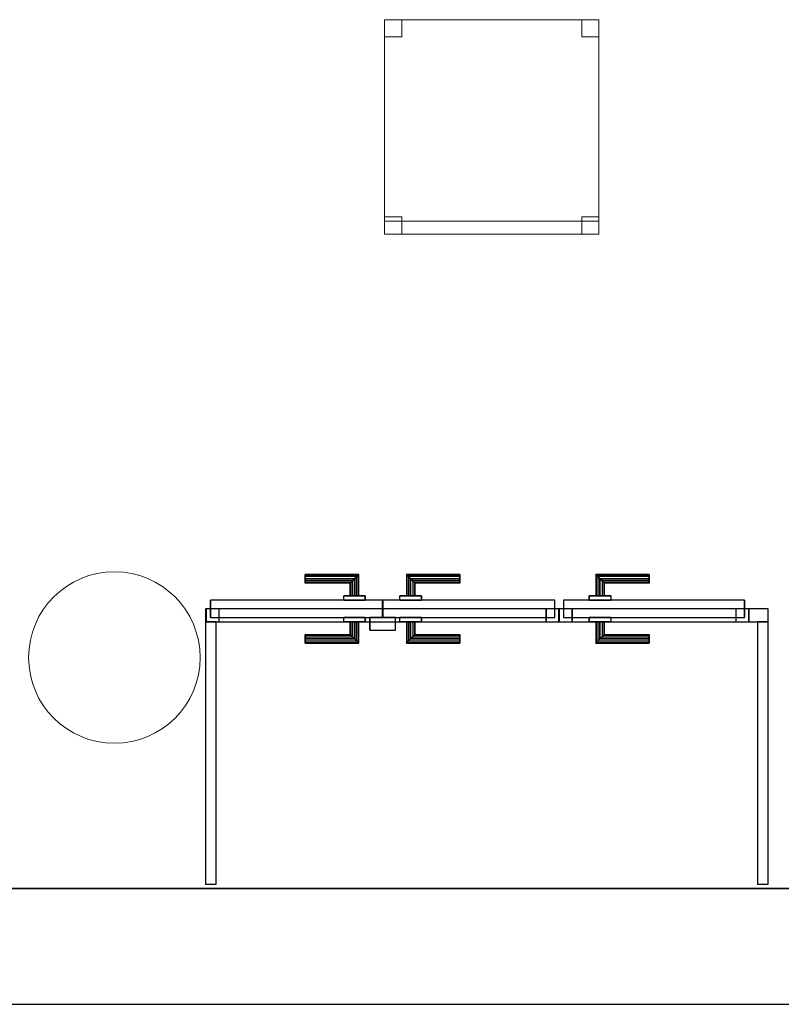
# Model space of a CAD drawing. Header units: metres. Extents: x 397.7 to 427.5, y 12.7 to 28.4.
# Tile 5 of 85: x 405.6 to 407.4, y 12.8 to 15.1. Entities that reach past the tile are written whole.
import ezdxf

# ---------------------------------------------------------------- set-up
doc = ezdxf.new("R2010")
doc.units = ezdxf.units.M
doc.layers.add('01_CARPINTERIA', color=5, linetype='Continuous', lineweight=25, true_color=0x0000ff)
doc.layers.add('01_SUELOS', color=7, linetype='Continuous', lineweight=25, true_color=0x007f00)
for name, color, linetype, lineweight in [('02_MOBILIARIO', 7, 'Continuous', 18), ('A-COLS-____-MCUT', 7, 'Continuous', 18), ('A-COLS-____-OTLN', 7, 'Continuous', 18), ('A-DETL-____-MBND', 7, 'Continuous', 18), ('A-GENM-____-OTLN', 7, 'Continuous', 18), ('A-WALL-____-MCUT', 7, 'Continuous', 25), ('A-WALL-____-OTLN', 7, 'Continuous', 25)]:
    doc.layers.add(name, color=color, linetype=linetype, lineweight=lineweight)

# ---------------------------------------------------------------- blocks, each defined once
blk = doc.blocks.new('Family - Cadira d_Oficina_P4-153761-07_PCI_P4')
at = {"layer": 'A-DETL-____-MBND', "color": 253, "true_color": 0xaaaaaa}
for p, q in [((0, 0.5), (0.5, 0.5)), ((0, 0), (0, 0.5)), ((0.5, 0.5), (0, 0.5)), ((0, 0.5), (0, 0)), ((0, 0.46), (0, 0.5)), ((0, 0.5), (0.04, 0.5)), ((0.04, 0.5), (0, 0.5)), ((0, 0.5), (0, 0.46)), ((0.04, 0.5), (0.04, 0.46)), ((0.04, 0.46), (0.04, 0.5)), ((0.46, 0.46), (0.46, 0.5)), ((0.46, 0.5), (0.5, 0.5)), ((0.5, 0.5), (0.46, 0.5)), ((0.46, 0.5), (0.46, 0.46)), ((0.5, 0.5), (0.5, 0)), ((0.5, 0), (0.5, 0.5)), ((0.5, 0.5), (0.5, 0.46)), ((0.5, 0.46), (0.5, 0.5)), ((0.04, 0.46), (0, 0.46)), ((0, 0.46), (0.04, 0.46)), ((0.5, 0.46), (0.46, 0.46)), ((0.46, 0.46), (0.5, 0.46)), ((0, 0), (0, 0.04)), ((0, 0.04), (0.04, 0.04)), ((0.04, 0.04), (0, 0.04)), ((0, 0.04), (0, 0)), ((0, 0), (0, 0.03)), ((0, 0.03), (0.5, 0.03)), ((0.5, 0.03), (0, 0.03)), ((0, 0.03), (0, 0)), ((0.04, 0.04), (0.04, 0)), ((0.04, 0), (0.04, 0.04)), ((0.46, 0), (0.46, 0.04)), ((0.46, 0.04), (0.5, 0.04)), ((0.5, 0.04), (0.46, 0.04)), ((0.46, 0.04), (0.46, 0)), ((0.5, 0.04), (0.5, 0)), ((0.5, 0), (0.5, 0.04)), ((0.5, 0.03), (0.5, 0)), ((0.5, 0), (0.5, 0.03)), ((0.04, 0), (0, 0)), ((0, 0), (0.04, 0)), ((0, 0), (0.5, 0)), ((0.5, 0), (0, 0)), ((0.5, 0), (0.46, 0)), ((0.5, 0), (0, 0)), ((0, 0), (0.5, 0)), ((0.46, 0), (0.5, 0))]:
    blk.add_line(p, q, dxfattribs=at)
blk = doc.blocks.new('Family - Evans PA-153788-07_PCI_P4')
at = {"layer": 'A-WALL-____-MCUT', "color": 253, "true_color": 0xaaaaaa}
for p, q in [((0.6125, 0.025), (0, 0.025)), ((0, 0.025), (0, 0)), ((0.6125, 0), (0.6125, 0.025)), ((0, 0), (0.6125, 0))]:
    blk.add_line(p, q, dxfattribs=at)
at = {"layer": 'A-WALL-____-OTLN', "color": 253, "true_color": 0xaaaaaa}
for p, q in [((0.6125, 0.025), (0, 0.025)), ((0, 0.025), (0, 0)), ((0.6125, 0), (0.6125, 0.025)), ((0, 0), (0.6125, 0))]:
    blk.add_line(p, q, dxfattribs=at)
at = {"layer": 'A-WALL-____-OTLN', "color": 253, "lineweight": 18, "true_color": 0xaaaaaa}
blk.add_line((0, 0), (0.6125, 0), dxfattribs=at)
blk = doc.blocks.new('Family - LONDR55-XX_ZZ-ARQ-CAA-M3D-Londres55-153857-07_PCI_P4')
at = {"layer": '01_CARPINTERIA', "color": 161, "true_color": 0xaaaaff}
for p, q in [((0.2308, 0.1087), (0.2308, 0.11)), ((0.2308, 0.11), (0.2308, 0.1087)), ((0.3558, 0.11), (0.2308, 0.11)), ((0.2308, 0.105), (0.2308, 0.1087)), ((0.2308, 0.1087), (0.2308, 0.105)), ((0.3545, 0.1087), (0.2308, 0.1087)), ((0.3545, 0.1087), (0.2308, 0.1087)), ((0.2308, 0.1), (0.2308, 0.105)), ((0.2308, 0.105), (0.2308, 0.1)), ((0.3508, 0.105), (0.2308, 0.105)), ((0.3508, 0.105), (0.2308, 0.105)), ((0.2308, 0.095), (0.2308, 0.1)), ((0.2308, 0.1), (0.2308, 0.095)), ((0.2308, 0.1), (0.3458, 0.1)), ((0.3458, 0.1), (0.2308, 0.1)), ((0.2308, 0.095), (0.2308, 0.0913)), ((0.2308, 0.0913), (0.2308, 0.095)), ((0.3408, 0.095), (0.2308, 0.095)), ((0.3408, 0.095), (0.2308, 0.095)), ((0.3372, 0.0913), (0.3408, 0.095)), ((0.3408, 0.095), (0.3372, 0.0913)), ((0.3408, 0.095), (0.3458, 0.1)), ((0.3458, 0.1), (0.3408, 0.095)), ((0.3408, 0.06), (0.3408, 0.095)), ((0.3408, 0.06), (0.3408, 0.095)), ((0.3508, 0.105), (0.3458, 0.1)), ((0.3458, 0.1), (0.3508, 0.105)), ((0.3458, 0.1), (0.3458, 0.06)), ((0.3458, 0.06), (0.3458, 0.1)), ((0.3545, 0.1087), (0.3508, 0.105)), ((0.3508, 0.105), (0.3545, 0.1087)), ((0.3508, 0.06), (0.3508, 0.105)), ((0.3508, 0.06), (0.3508, 0.105)), ((0.3558, 0.11), (0.3545, 0.1087)), ((0.3545, 0.1087), (0.3558, 0.11)), ((0.3545, 0.06), (0.3545, 0.1087)), ((0.3545, 0.06), (0.3545, 0.1087)), ((0.3558, 0.06), (0.3558, 0.11)), ((0.4682, 0.1087), (0.4668, 0.11)), ((0.4668, 0.11), (0.4668, 0.06)), ((0.4668, 0.11), (0.4682, 0.1087)), ((0.5918, 0.11), (0.4668, 0.11)), ((0.4718, 0.105), (0.4682, 0.1087)), ((0.4682, 0.1087), (0.4682, 0.06)), ((0.4682, 0.1087), (0.4682, 0.06)), ((0.4682, 0.1087), (0.4718, 0.105)), ((0.5918, 0.1087), (0.4682, 0.1087)), ((0.5918, 0.1087), (0.4682, 0.1087)), ((0.4768, 0.1), (0.4718, 0.105)), ((0.4718, 0.105), (0.4718, 0.06)), ((0.4718, 0.105), (0.4718, 0.06)), ((0.4718, 0.105), (0.4768, 0.1)), ((0.5918, 0.105), (0.4718, 0.105)), ((0.5918, 0.105), (0.4718, 0.105)), ((0.4768, 0.06), (0.4768, 0.1)), ((0.4768, 0.1), (0.4768, 0.06)), ((0.4768, 0.1), (0.4818, 0.095)), ((0.4818, 0.095), (0.4768, 0.1)), ((0.4768, 0.1), (0.5918, 0.1)), ((0.5918, 0.1), (0.4768, 0.1)), ((0.4818, 0.095), (0.4818, 0.06)), ((0.4818, 0.095), (0.4855, 0.0913)), ((0.4855, 0.0913), (0.4818, 0.095)), ((0.4818, 0.095), (0.4818, 0.06)), ((0.5918, 0.095), (0.4818, 0.095)), ((0.5918, 0.095), (0.4818, 0.095)), ((0.5918, 0.1087), (0.5918, 0.11)), ((0.5918, 0.11), (0.5918, 0.1087)), ((0.5918, 0.105), (0.5918, 0.1087)), ((0.5918, 0.1087), (0.5918, 0.105)), ((0.5918, 0.105), (0.5918, 0.1)), ((0.5918, 0.1), (0.5918, 0.105)), ((0.5918, 0.1), (0.5918, 0.095)), ((0.5918, 0.095), (0.5918, 0.1)), ((0.5918, 0.095), (0.5918, 0.0913)), ((0.5918, 0.0913), (0.5918, 0.095)), ((0.2308, 0.0913), (0.2308, 0.09)), ((0.2308, 0.09), (0.2308, 0.0913)), ((0.3372, 0.0913), (0.2308, 0.0913)), ((0.3372, 0.0913), (0.2308, 0.0913)), ((0.3358, 0.09), (0.2308, 0.09)), ((0.3358, 0.09), (0.3372, 0.0913)), ((0.3372, 0.0913), (0.3358, 0.09)), ((0.3358, 0.06), (0.3358, 0.09)), ((0.3372, 0.06), (0.3372, 0.0913)), ((0.3372, 0.06), (0.3372, 0.0913)), ((0.4855, 0.0913), (0.4855, 0.06)), ((0.4855, 0.0913), (0.4868, 0.09)), ((0.4868, 0.09), (0.4855, 0.0913)), ((0.4855, 0.0913), (0.4855, 0.06)), ((0.5918, 0.0913), (0.4855, 0.0913)), ((0.5918, 0.0913), (0.4855, 0.0913)), ((0.4868, 0.09), (0.4868, 0.06)), ((0.5918, 0.09), (0.4868, 0.09)), ((0.5918, 0.0913), (0.5918, 0.09)), ((0.5918, 0.09), (0.5918, 0.0913)), ((0.4108, 0.05), (0.01, 0.05)), ((0.01, 0.05), (0.01, 0.01)), ((0.4108, 0.05), (0.01, 0.05)), ((0.01, 0.01), (0.01, 0.05)), ((0.3708, 0.06), (0.3208, 0.06)), ((0.3208, 0.06), (0.3708, 0.06)), ((0.3208, 0.05), (0.3208, 0.06)), ((0.3208, 0.05), (0.3208, 0.06)), ((0.3708, 0.05), (0.3208, 0.05)), ((0.3208, 0.05), (0.3708, 0.05)), ((0.3372, 0.06), (0.3358, 0.06)), ((0.3358, 0.06), (0.3372, 0.06)), ((0.3408, 0.06), (0.3372, 0.06)), ((0.3372, 0.06), (0.3408, 0.06)), ((0.3458, 0.06), (0.3408, 0.06)), ((0.3408, 0.06), (0.3458, 0.06)), ((0.3508, 0.06), (0.3458, 0.06)), ((0.3458, 0.06), (0.3508, 0.06)), ((0.3508, 0.06), (0.3545, 0.06)), ((0.3545, 0.06), (0.3508, 0.06)), ((0.3545, 0.06), (0.3558, 0.06)), ((0.3558, 0.06), (0.3545, 0.06)), ((0.3708, 0.05), (0.3708, 0.06)), ((0.3708, 0.06), (0.3708, 0.05)), ((0.4108, 0.01), (0.4108, 0.05)), ((0.4108, 0.01), (0.4108, 0.05)), ((0.8127, 0.05), (0.4118, 0.05)), ((0.4118, 0.05), (0.4118, 0.01)), ((0.8127, 0.05), (0.4118, 0.05)), ((0.4118, 0.01), (0.4118, 0.05)), ((0.5018, 0.06), (0.4518, 0.06)), ((0.4518, 0.06), (0.5018, 0.06)), ((0.4518, 0.05), (0.4518, 0.06)), ((0.4518, 0.05), (0.4518, 0.06)), ((0.5018, 0.05), (0.4518, 0.05)), ((0.4518, 0.05), (0.5018, 0.05)), ((0.4682, 0.06), (0.4668, 0.06)), ((0.4668, 0.06), (0.4682, 0.06)), ((0.4718, 0.06), (0.4682, 0.06)), ((0.4682, 0.06), (0.4718, 0.06)), ((0.4768, 0.06), (0.4718, 0.06)), ((0.4718, 0.06), (0.4768, 0.06)), ((0.4818, 0.06), (0.4768, 0.06)), ((0.4768, 0.06), (0.4818, 0.06)), ((0.4818, 0.06), (0.4855, 0.06)), ((0.4855, 0.06), (0.4818, 0.06)), ((0.4855, 0.06), (0.4868, 0.06)), ((0.4868, 0.06), (0.4855, 0.06)), ((0.5018, 0.05), (0.5018, 0.06)), ((0.5018, 0.06), (0.5018, 0.05)), ((0.8127, 0.01), (0.8127, 0.05)), ((0.8127, 0.01), (0.8127, 0.05)), ((0.03, 0.03), (0, 0.03)), ((0, 0.03), (0, 0)), ((0.03, 0.03), (0, 0.03)), ((0, 0), (0, 0.03)), ((0.03, 0), (0.03, 0.03)), ((0.03, 0), (0.03, 0.03)), ((0.8227, 0.03), (0.7927, 0.03)), ((0.7927, 0.03), (0.7927, 0)), ((0.8227, 0.03), (0.7927, 0.03)), ((0.7927, 0), (0.7927, 0.03)), ((0.8227, 0), (0.8227, 0.03)), ((0.8227, 0), (0.8227, 0.03)), ((0, 0), (0.03, 0)), ((0, 0), (0.03, 0)), ((0.01, 0.01), (0.4108, 0.01)), ((0.01, 0.01), (0.4108, 0.01)), ((0.3208, 0.01), (0.3708, 0.01)), ((0.3708, 0.01), (0.3208, 0.01)), ((0.3208, 0), (0.3208, 0.01)), ((0.3208, 0), (0.3208, 0.01)), ((0.3208, 0), (0.3708, 0)), ((0.3708, 0), (0.3208, 0)), ((0.3372, 0), (0.3358, 0)), ((0.3358, 0), (0.3372, 0)), ((0.3358, -0.03), (0.3358, 0)), ((0.3408, 0), (0.3372, 0)), ((0.3372, 0), (0.3408, 0)), ((0.3372, -0.0313), (0.3372, 0)), ((0.3372, -0.0313), (0.3372, 0)), ((0.3408, 0), (0.3458, 0)), ((0.3458, 0), (0.3408, 0)), ((0.3408, -0.035), (0.3408, 0)), ((0.3458, 0), (0.3508, 0)), ((0.3508, 0), (0.3458, 0)), ((0.3458, 0), (0.3458, -0.04)), ((0.3458, -0.04), (0.3458, 0)), ((0.3508, 0), (0.3545, 0)), ((0.3545, 0), (0.3508, 0)), ((0.3508, -0.045), (0.3508, 0)), ((0.3545, 0), (0.3558, 0)), ((0.3558, 0), (0.3545, 0)), ((0.3545, -0.0487), (0.3545, 0)), ((0.3708, 0), (0.3708, 0.01)), ((0.3708, 0.01), (0.3708, 0)), ((0.4418, 0.01), (0.3818, 0.01)), ((0.3818, 0.01), (0.3818, -0.02)), ((0.4418, 0.01), (0.3818, 0.01)), ((0.3818, -0.02), (0.3818, 0.01)), ((0.4118, 0.01), (0.8127, 0.01)), ((0.4118, 0.01), (0.8127, 0.01)), ((0.4418, -0.02), (0.4418, 0.01)), ((0.4418, -0.02), (0.4418, 0.01)), ((0.4518, 0.01), (0.5018, 0.01)), ((0.5018, 0.01), (0.4518, 0.01)), ((0.4518, 0), (0.4518, 0.01)), ((0.4518, 0), (0.4518, 0.01)), ((0.4518, 0), (0.5018, 0)), ((0.5018, 0), (0.4518, 0)), ((0.4682, 0), (0.4668, 0)), ((0.4668, 0), (0.4682, 0)), ((0.4668, 0), (0.4668, -0.05)), ((0.4718, 0), (0.4682, 0)), ((0.4682, 0), (0.4718, 0)), ((0.4682, 0), (0.4682, -0.0487)), ((0.4718, 0), (0.4768, 0)), ((0.4768, 0), (0.4718, 0)), ((0.4718, 0), (0.4718, -0.045)), ((0.4768, 0), (0.4818, 0)), ((0.4818, 0), (0.4768, 0)), ((0.4768, -0.04), (0.4768, 0)), ((0.4768, 0), (0.4768, -0.04)), ((0.4818, 0), (0.4855, 0)), ((0.4855, 0), (0.4818, 0)), ((0.4855, 0), (0.4868, 0)), ((0.4868, 0), (0.4855, 0)), ((0.4855, 0), (0.4855, -0.0313)), ((0.5018, 0), (0.5018, 0.01)), ((0.5018, 0.01), (0.5018, 0)), ((0.7927, 0), (0.8227, 0)), ((0.7927, 0), (0.8227, 0)), ((0.3408, -0.035), (0.3408, 0)), ((0.3508, -0.045), (0.3508, 0)), ((0.3545, -0.0487), (0.3545, 0)), ((0.3558, -0.05), (0.3558, 0)), ((0.3818, -0.02), (0.4418, -0.02)), ((0.3818, -0.02), (0.4418, -0.02)), ((0.4682, 0), (0.4682, -0.0487)), ((0.4718, 0), (0.4718, -0.045)), ((0.4818, 0), (0.4818, -0.035)), ((0.4818, 0), (0.4818, -0.035)), ((0.4855, 0), (0.4855, -0.0313)), ((0.4868, 0), (0.4868, -0.03)), ((0.2308, -0.0313), (0.2308, -0.03)), ((0.2308, -0.03), (0.2308, -0.0313)), ((0.2308, -0.03), (0.3358, -0.03)), ((0.2308, -0.035), (0.2308, -0.0313)), ((0.2308, -0.0313), (0.2308, -0.035)), ((0.2308, -0.0313), (0.3372, -0.0313)), ((0.2308, -0.0313), (0.3372, -0.0313)), ((0.2308, -0.04), (0.2308, -0.035)), ((0.2308, -0.035), (0.2308, -0.04)), ((0.2308, -0.035), (0.3408, -0.035)), ((0.2308, -0.035), (0.3408, -0.035)), ((0.2308, -0.045), (0.2308, -0.04)), ((0.2308, -0.04), (0.2308, -0.045)), ((0.3458, -0.04), (0.2308, -0.04)), ((0.2308, -0.04), (0.3458, -0.04)), ((0.2308, -0.045), (0.2308, -0.0487)), ((0.2308, -0.0487), (0.2308, -0.045)), ((0.2308, -0.045), (0.3508, -0.045)), ((0.2308, -0.045), (0.3508, -0.045)), ((0.3372, -0.0313), (0.3358, -0.03)), ((0.3358, -0.03), (0.3372, -0.0313)), ((0.3408, -0.035), (0.3372, -0.0313)), ((0.3372, -0.0313), (0.3408, -0.035)), ((0.3458, -0.04), (0.3408, -0.035)), ((0.3408, -0.035), (0.3458, -0.04)), ((0.3458, -0.04), (0.3508, -0.045)), ((0.3508, -0.045), (0.3458, -0.04)), ((0.3508, -0.045), (0.3545, -0.0487)), ((0.3545, -0.0487), (0.3508, -0.045)), ((0.4682, -0.0487), (0.4718, -0.045)), ((0.4718, -0.045), (0.4682, -0.0487)), ((0.4718, -0.045), (0.4768, -0.04)), ((0.4768, -0.04), (0.4718, -0.045)), ((0.4718, -0.045), (0.5918, -0.045)), ((0.4718, -0.045), (0.5918, -0.045)), ((0.4818, -0.035), (0.4768, -0.04)), ((0.4768, -0.04), (0.4818, -0.035)), ((0.5918, -0.04), (0.4768, -0.04)), ((0.4768, -0.04), (0.5918, -0.04)), ((0.4855, -0.0313), (0.4818, -0.035)), ((0.4818, -0.035), (0.4855, -0.0313)), ((0.4818, -0.035), (0.5918, -0.035)), ((0.4818, -0.035), (0.5918, -0.035)), ((0.4868, -0.03), (0.4855, -0.0313)), ((0.4855, -0.0313), (0.4868, -0.03)), ((0.4855, -0.0313), (0.5918, -0.0313)), ((0.4855, -0.0313), (0.5918, -0.0313)), ((0.4868, -0.03), (0.5918, -0.03)), ((0.5918, -0.0313), (0.5918, -0.03)), ((0.5918, -0.03), (0.5918, -0.0313)), ((0.5918, -0.035), (0.5918, -0.0313)), ((0.5918, -0.0313), (0.5918, -0.035)), ((0.5918, -0.035), (0.5918, -0.04)), ((0.5918, -0.04), (0.5918, -0.035)), ((0.5918, -0.04), (0.5918, -0.045)), ((0.5918, -0.045), (0.5918, -0.04)), ((0.5918, -0.045), (0.5918, -0.0487)), ((0.5918, -0.0487), (0.5918, -0.045)), ((0.2308, -0.0487), (0.2308, -0.05)), ((0.2308, -0.05), (0.2308, -0.0487)), ((0.2308, -0.0487), (0.3545, -0.0487)), ((0.2308, -0.0487), (0.3545, -0.0487)), ((0.2308, -0.05), (0.3558, -0.05)), ((0.3545, -0.0487), (0.3558, -0.05)), ((0.3558, -0.05), (0.3545, -0.0487)), ((0.4668, -0.05), (0.4682, -0.0487)), ((0.4682, -0.0487), (0.4668, -0.05)), ((0.4668, -0.05), (0.5918, -0.05)), ((0.4682, -0.0487), (0.5918, -0.0487)), ((0.4682, -0.0487), (0.5918, -0.0487)), ((0.5918, -0.0487), (0.5918, -0.05)), ((0.5918, -0.05), (0.5918, -0.0487))]:
    blk.add_line(p, q, dxfattribs=at)
blk = doc.blocks.new('Family - Porta PA-153858-07_PCI_P4')
blk.add_blockref('Family - LONDR55-XX_ZZ-ARQ-CAA-M3D-Londres55-153857-07_PCI_P4', (0, 0))
blk = doc.blocks.new('Family - LONDR55-XX_ZZ-ARQ-CAA-M3D-Londres55-154093-07_PCI_P4')
at = {"layer": '01_CARPINTERIA', "color": 161, "true_color": 0xaaaaff}
for p, q in [((0.0863, 0.1087), (0.085, 0.11)), ((0.085, 0.11), (0.085, 0.06)), ((0.085, 0.11), (0.0863, 0.1087)), ((0.21, 0.11), (0.085, 0.11)), ((0.09, 0.105), (0.0863, 0.1087)), ((0.0863, 0.1087), (0.0863, 0.06)), ((0.0863, 0.1087), (0.0863, 0.06)), ((0.0863, 0.1087), (0.09, 0.105)), ((0.21, 0.1087), (0.0863, 0.1087)), ((0.21, 0.1087), (0.0863, 0.1087)), ((0.095, 0.1), (0.09, 0.105)), ((0.09, 0.105), (0.09, 0.06)), ((0.09, 0.105), (0.09, 0.06)), ((0.09, 0.105), (0.095, 0.1)), ((0.21, 0.105), (0.09, 0.105)), ((0.21, 0.105), (0.09, 0.105)), ((0.095, 0.06), (0.095, 0.1)), ((0.095, 0.1), (0.095, 0.06)), ((0.095, 0.1), (0.1, 0.095)), ((0.1, 0.095), (0.095, 0.1)), ((0.095, 0.1), (0.21, 0.1)), ((0.21, 0.1), (0.095, 0.1)), ((0.1, 0.095), (0.1, 0.06)), ((0.1, 0.095), (0.1037, 0.0913)), ((0.1037, 0.0913), (0.1, 0.095)), ((0.1, 0.095), (0.1, 0.06)), ((0.21, 0.095), (0.1, 0.095)), ((0.21, 0.095), (0.1, 0.095)), ((0.21, 0.1087), (0.21, 0.11)), ((0.21, 0.11), (0.21, 0.1087)), ((0.21, 0.105), (0.21, 0.1087)), ((0.21, 0.1087), (0.21, 0.105)), ((0.21, 0.105), (0.21, 0.1)), ((0.21, 0.1), (0.21, 0.105)), ((0.21, 0.1), (0.21, 0.095)), ((0.21, 0.095), (0.21, 0.1)), ((0.21, 0.095), (0.21, 0.0913)), ((0.21, 0.0913), (0.21, 0.095)), ((0.1037, 0.0913), (0.1037, 0.06)), ((0.1037, 0.0913), (0.105, 0.09)), ((0.105, 0.09), (0.1037, 0.0913)), ((0.1037, 0.0913), (0.1037, 0.06)), ((0.21, 0.0913), (0.1037, 0.0913)), ((0.21, 0.0913), (0.1037, 0.0913)), ((0.105, 0.09), (0.105, 0.06)), ((0.21, 0.09), (0.105, 0.09)), ((0.21, 0.0913), (0.21, 0.09)), ((0.21, 0.09), (0.21, 0.0913)), ((0.4319, 0.05), (0.01, 0.05)), ((0.01, 0.05), (0.01, 0.01)), ((0.4319, 0.05), (0.01, 0.05)), ((0.01, 0.05), (0.01, 0.01)), ((0.12, 0.06), (0.07, 0.06)), ((0.07, 0.06), (0.12, 0.06)), ((0.07, 0.06), (0.07, 0.05)), ((0.07, 0.05), (0.07, 0.06)), ((0.12, 0.05), (0.07, 0.05)), ((0.07, 0.05), (0.12, 0.05)), ((0.0863, 0.06), (0.085, 0.06)), ((0.085, 0.06), (0.0863, 0.06)), ((0.09, 0.06), (0.0863, 0.06)), ((0.0863, 0.06), (0.09, 0.06)), ((0.095, 0.06), (0.09, 0.06)), ((0.09, 0.06), (0.095, 0.06)), ((0.1, 0.06), (0.095, 0.06)), ((0.095, 0.06), (0.1, 0.06)), ((0.1, 0.06), (0.1037, 0.06)), ((0.1037, 0.06), (0.1, 0.06)), ((0.1037, 0.06), (0.105, 0.06)), ((0.105, 0.06), (0.1037, 0.06)), ((0.12, 0.06), (0.12, 0.05)), ((0.12, 0.06), (0.12, 0.05)), ((0.4319, 0.01), (0.4319, 0.05)), ((0.4319, 0.05), (0.4319, 0.01)), ((0.03, 0.03), (0, 0.03)), ((0, 0.03), (0, 0)), ((0.03, 0.03), (0, 0.03)), ((0, 0.03), (0, 0)), ((0.03, 0), (0.03, 0.03)), ((0.03, 0.03), (0.03, 0)), ((0.4419, 0.03), (0.4119, 0.03)), ((0.4119, 0.03), (0.4119, 0)), ((0.4419, 0.03), (0.4119, 0.03)), ((0.4119, 0.03), (0.4119, 0)), ((0.4419, 0), (0.4419, 0.03)), ((0.4419, 0.03), (0.4419, 0)), ((0, 0), (0.03, 0)), ((0, 0), (0.03, 0)), ((0.01, 0.01), (0.4319, 0.01)), ((0.01, 0.01), (0.4319, 0.01)), ((0.07, 0.01), (0.12, 0.01)), ((0.12, 0.01), (0.07, 0.01)), ((0.07, 0.01), (0.07, 0)), ((0.07, 0), (0.07, 0.01)), ((0.07, 0), (0.12, 0)), ((0.12, 0), (0.07, 0)), ((0.0863, 0), (0.085, 0)), ((0.085, 0), (0.0863, 0)), ((0.085, 0), (0.085, -0.05)), ((0.09, 0), (0.0863, 0)), ((0.0863, 0), (0.09, 0)), ((0.0863, 0), (0.0863, -0.0487)), ((0.09, 0), (0.095, 0)), ((0.095, 0), (0.09, 0)), ((0.09, 0), (0.09, -0.045)), ((0.09, 0), (0.09, -0.045)), ((0.095, 0), (0.1, 0)), ((0.1, 0), (0.095, 0)), ((0.095, -0.04), (0.095, 0)), ((0.095, 0), (0.095, -0.04)), ((0.1, 0), (0.1037, 0)), ((0.1037, 0), (0.1, 0)), ((0.1, 0), (0.1, -0.035)), ((0.1037, 0), (0.105, 0)), ((0.105, 0), (0.1037, 0)), ((0.1037, 0), (0.1037, -0.0313)), ((0.105, 0), (0.105, -0.03)), ((0.12, 0.01), (0.12, 0)), ((0.12, 0.01), (0.12, 0)), ((0.4119, 0), (0.4419, 0)), ((0.4119, 0), (0.4419, 0)), ((0.0863, 0), (0.0863, -0.0487)), ((0.1, 0), (0.1, -0.035)), ((0.1037, 0), (0.1037, -0.0313)), ((0.0863, -0.0487), (0.09, -0.045)), ((0.09, -0.045), (0.0863, -0.0487)), ((0.09, -0.045), (0.095, -0.04)), ((0.095, -0.04), (0.09, -0.045)), ((0.09, -0.045), (0.21, -0.045)), ((0.09, -0.045), (0.21, -0.045)), ((0.1, -0.035), (0.095, -0.04)), ((0.095, -0.04), (0.1, -0.035)), ((0.21, -0.04), (0.095, -0.04)), ((0.095, -0.04), (0.21, -0.04)), ((0.1037, -0.0313), (0.1, -0.035)), ((0.1, -0.035), (0.1037, -0.0313)), ((0.1, -0.035), (0.21, -0.035)), ((0.1, -0.035), (0.21, -0.035)), ((0.105, -0.03), (0.1037, -0.0313)), ((0.1037, -0.0313), (0.105, -0.03)), ((0.1037, -0.0313), (0.21, -0.0313)), ((0.1037, -0.0313), (0.21, -0.0313)), ((0.105, -0.03), (0.21, -0.03)), ((0.21, -0.0313), (0.21, -0.03)), ((0.21, -0.03), (0.21, -0.0313)), ((0.21, -0.035), (0.21, -0.0313)), ((0.21, -0.0313), (0.21, -0.035)), ((0.21, -0.035), (0.21, -0.04)), ((0.21, -0.04), (0.21, -0.035)), ((0.21, -0.04), (0.21, -0.045)), ((0.21, -0.045), (0.21, -0.04)), ((0.21, -0.045), (0.21, -0.0487)), ((0.21, -0.0487), (0.21, -0.045)), ((0.085, -0.05), (0.0863, -0.0487)), ((0.0863, -0.0487), (0.085, -0.05)), ((0.085, -0.05), (0.21, -0.05)), ((0.0863, -0.0487), (0.21, -0.0487)), ((0.0863, -0.0487), (0.21, -0.0487)), ((0.21, -0.0487), (0.21, -0.05)), ((0.21, -0.05), (0.21, -0.0487))]:
    blk.add_line(p, q, dxfattribs=at)
blk = doc.blocks.new('Family - Porta P4-154094-07_PCI_P4')
blk.add_blockref('Family - LONDR55-XX_ZZ-ARQ-CAA-M3D-Londres55-154093-07_PCI_P4', (0, 0))
blk = doc.blocks.new('Family - Evans PA-154102-07_PCI_P4')
at = {"layer": 'A-WALL-____-MCUT', "color": 253, "true_color": 0xaaaaaa}
for p, q in [((0.0453, 0.03), (0, 0.03)), ((0, 0.03), (0, 0)), ((0.0453, 0), (0.0453, 0.03)), ((0.4878, 0.03), (0.4872, 0.03)), ((0.4872, 0.03), (0.4872, 0)), ((0.4878, 0), (0.4878, 0.03)), ((1.3105, 0.03), (1.3105, 0)), ((1.3123, 0.03), (1.3105, 0.03)), ((1.3123, 0), (1.3123, 0.03)), ((0, 0), (0.0453, 0)), ((0.4872, 0), (0.4878, 0)), ((1.3105, 0), (1.3123, 0))]:
    blk.add_line(p, q, dxfattribs=at)
at = {"layer": 'A-WALL-____-OTLN', "color": 253, "true_color": 0xaaaaaa}
for p, q in [((1.3123, 0.03), (0, 0.03)), ((0, 0.03), (0, 0)), ((0.0453, 0), (0.0453, 0.03)), ((0.4872, 0.03), (0.0453, 0.03)), ((0.4872, 0), (0.4872, 0.03)), ((0.4878, 0), (0.4878, 0.03)), ((1.3105, 0.03), (0.4878, 0.03)), ((1.3105, 0), (1.3105, 0.03)), ((1.3123, 0), (1.3123, 0.03)), ((0, 0), (1.3123, 0)), ((0.0453, 0), (0.4872, 0)), ((0.4878, 0), (1.3105, 0))]:
    blk.add_line(p, q, dxfattribs=at)
at = {"layer": 'A-WALL-____-OTLN', "color": 253, "lineweight": 18, "true_color": 0xaaaaaa}
blk.add_line((0, 0), (1.3123, 0), dxfattribs=at)
blk = doc.blocks.new('Family - Vano de puerta PA-154104-07_PCI_P4')
at = {"layer": 'A-GENM-____-OTLN', "color": 253, "true_color": 0xaaaaaa}
for p, q in [((406.8738, 13.7631), (406.0511, 13.7631)), ((406.0511, 13.7631), (406.0511, 13.7331)), ((406.0511, 13.7631), (406.8738, 13.7631)), ((406.0511, 13.7331), (406.0511, 13.7631)), ((406.8738, 13.7331), (406.8738, 13.7631)), ((406.8738, 13.7331), (406.8738, 13.7631)), ((406.0511, 13.7331), (406.8738, 13.7331)), ((406.8738, 13.7331), (406.0511, 13.7331))]:
    blk.add_line(p, q, dxfattribs=at)
blk = doc.blocks.new('Family - Vano de puerta PA-154106-07_PCI_P4')
at = {"layer": 'A-GENM-____-OTLN', "color": 253, "true_color": 0xaaaaaa}
for p, q in [((407.3163, 13.7631), (406.8744, 13.7631)), ((406.8744, 13.7631), (406.8744, 13.7331)), ((406.8744, 13.7631), (407.3163, 13.7631)), ((406.8744, 13.7331), (406.8744, 13.7631)), ((407.3163, 13.7331), (407.3163, 13.7631)), ((407.3163, 13.7331), (407.3163, 13.7631)), ((406.8744, 13.7331), (407.3163, 13.7331)), ((407.3163, 13.7331), (406.8744, 13.7331))]:
    blk.add_line(p, q, dxfattribs=at)
blk = doc.blocks.new('Family - Mur P4-154190-07_PCI_P4')
at = {"layer": 'A-WALL-____-MCUT', "color": 253, "true_color": 0xaaaaaa}
for p, q in [((25.4717, 0.27), (0.0535, 0.27)), ((0, 0), (25.4157, 0))]:
    blk.add_line(p, q, dxfattribs=at)
at = {"layer": 'A-WALL-____-OTLN', "color": 253, "true_color": 0xaaaaaa}
for p, q in [((25.4717, 0.27), (0.0535, 0.27)), ((0, 0), (25.4157, 0))]:
    blk.add_line(p, q, dxfattribs=at)
at = {"layer": 'A-WALL-____-OTLN', "color": 253, "lineweight": 18, "true_color": 0xaaaaaa}
blk.add_line((0, 0), (25.4157, 0), dxfattribs=at)
blk = doc.blocks.new('Family - Pilar P4-154194-07_PCI_P4')
at = {"layer": 'A-COLS-____-MCUT', "color": 253, "true_color": 0xaaaaaa}
for start, end in [(360, 180), (180, 360)]:
    blk.add_arc((0.2, 0.2), 0.2, start, end, dxfattribs=at)
at = {"layer": 'A-COLS-____-OTLN', "color": 253, "true_color": 0xaaaaaa}
for start, end in [(360, 180), (180, 360)]:
    blk.add_arc((0.2, 0.2), 0.2, start, end, dxfattribs=at)
blk = doc.blocks.new('Family - Evans PA-154196-07_PCI_P4')
at = {"layer": 'A-WALL-____-MCUT', "color": 253, "true_color": 0xaaaaaa}
for p, q in [((0.6125, 0.025), (0, 0.025)), ((0, 0.025), (0, 0)), ((0.6125, 0), (0.6125, 0.025)), ((0, 0), (0.6125, 0))]:
    blk.add_line(p, q, dxfattribs=at)
at = {"layer": 'A-WALL-____-OTLN', "color": 253, "true_color": 0xaaaaaa}
for p, q in [((0.6125, 0.025), (0, 0.025)), ((0, 0.025), (0, 0)), ((0.6125, 0), (0.6125, 0.025)), ((0, 0), (0.6125, 0))]:
    blk.add_line(p, q, dxfattribs=at)
at = {"layer": 'A-WALL-____-OTLN', "color": 253, "lineweight": 18, "true_color": 0xaaaaaa}
blk.add_line((0, 0), (0.6125, 0), dxfattribs=at)
blk = doc.blocks.new('Family - LONDR55-XX_ZZ-ARQ-CAA-M3D-Londres55-154484-07_PCI_P4')
at = {"layer": '01_SUELOS', "color": 9, "true_color": 0xaad4aa}
for p, q in [((0, 0), (25.4182, 0)), ((25.4182, 0), (0, 0))]:
    blk.add_line(p, q, dxfattribs=at)
blk = doc.blocks.new('LONDR55-XX_ZZ-ARQ-CAA-M3D-Londres55_ifc-1-07_PCI_P4')
at = {"layer": '01_CARPINTERIA', "color": 253, "lineweight": 18, "true_color": 0xaaaaaa}
for name, p in [('Family - Porta PA-153858-07_PCI_P4', (406.0511, 13.7331)), ('Family - Porta P4-154094-07_PCI_P4', (406.8744, 13.7331))]:
    blk.add_blockref(name, p, dxfattribs=at)
at = {"layer": '01_SUELOS', "color": 253, "lineweight": 18, "true_color": 0xaaaaaa}
blk.add_blockref('Family - LONDR55-XX_ZZ-ARQ-CAA-M3D-Londres55-154484-07_PCI_P4', (398.2952, 13.1106), dxfattribs=at)
at = {"layer": '02_MOBILIARIO', "color": 253, "lineweight": 18, "true_color": 0xaaaaaa}
blk.add_blockref('Family - Cadira d_Oficina_P4-153761-07_PCI_P4', (406.467, 14.6372), dxfattribs=at)
at = {"layer": 'A-COLS-____-OTLN', "color": 253, "lineweight": 18, "true_color": 0xaaaaaa}
blk.add_blockref('Family - Pilar P4-154194-07_PCI_P4', (405.637, 13.4495), dxfattribs=at)
at = {"layer": 'A-GENM-____-OTLN', "color": 253, "lineweight": 18, "true_color": 0xaaaaaa}
for name in ['Family - Vano de puerta PA-154104-07_PCI_P4', 'Family - Vano de puerta PA-154106-07_PCI_P4']:
    blk.add_blockref(name, (0, 0), dxfattribs=at)
at = {"layer": 'A-WALL-____-OTLN', "color": 253, "lineweight": 18, "true_color": 0xaaaaaa}
for name, p, rotation in [('Family - Evans PA-154102-07_PCI_P4', (407.3616, 13.7631), 180), ('Family - Evans PA-153788-07_PCI_P4', (406.0743, 13.1206), 90), ('Family - Evans PA-154196-07_PCI_P4', (407.3616, 13.1206), 90)]:
    blk.add_blockref(name, p, dxfattribs=dict(at, rotation=rotation))
blk.add_blockref('Family - Mur P4-154190-07_PCI_P4', (398.2417, 12.8406), dxfattribs=at)

msp = doc.modelspace()

# ---------------------------------------------------------------- block references
at = {"lineweight": 5}
msp.add_blockref('LONDR55-XX_ZZ-ARQ-CAA-M3D-Londres55_ifc-1-07_PCI_P4', (0, 0), dxfattribs=at)

doc.saveas('drawing.dxf')
